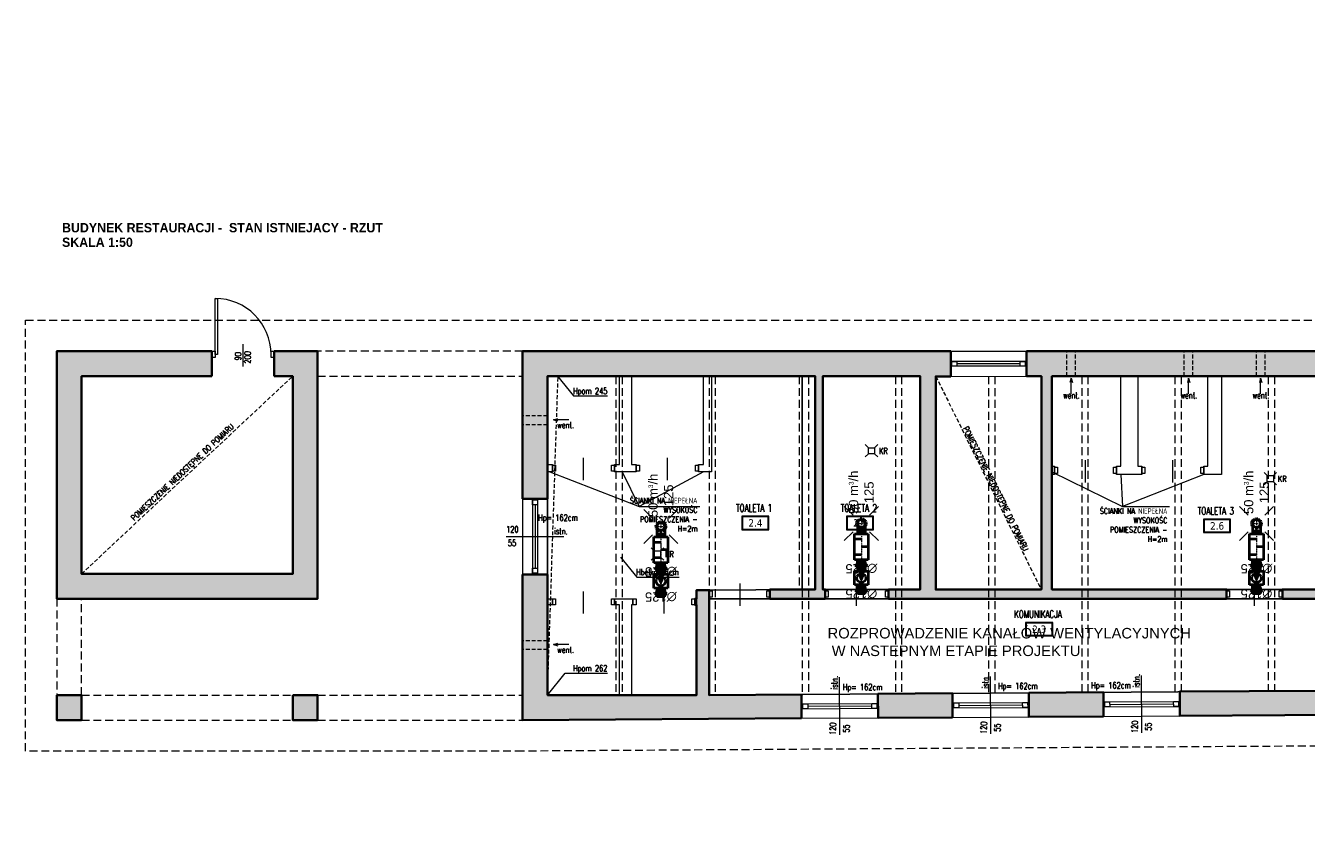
# Model space of a CAD drawing. Header units: millimetres. Extents: x 14400 to 93787, y -21104 to 39413.
# Tile 176 of 256: x 21152 to 23214, y 15656 to 16970. Entities that reach past the tile are written whole.
import ezdxf
from ezdxf.enums import TextEntityAlignment as Align

# ---------------------------------------------------------------- set-up
doc = ezdxf.new("R2010")
doc.units = ezdxf.units.MM
for name, pattern in [('DASHDOT', [25.4, 12.7, -6.35, 0, -6.35]), ('DASHED', [0.75, 0.5, -0.25]), ('HIDDEN', [9.525, 6.35, -3.175])]:
    doc.linetypes.add(name, pattern=pattern)
for name, color, linetype, lineweight in [('!MODUS_ARMATURA', 6, 'Continuous', 9), ('!MODUS_HATCH_ŚCIANA', 254, 'Continuous', 9), ('__MODUS_ŚCIANY', 2, 'Continuous', 35), ('Cienka', 3, 'Continuous', 9), ('Drzwi', 1, 'Continuous', 15), ('FL_WENTYLACJA', 7, 'Continuous', 50), ('FLUID-SW', 3, 'Continuous', 40), ('FLUID-SW-SYM', 7, 'Continuous', 0), ('FLUID-WYSW', 3, 'Continuous', 40), ('Okna', 3, 'Continuous', 13), ('Opis', 8, 'Continuous', 13), ('Opis_pom', 9, 'Continuous', 18), ('Wentylacja', 5, 'Continuous', 13), ('Widok', 1, 'Continuous', 15)]:
    doc.layers.add(name, color=color, linetype=linetype, lineweight=lineweight)
for name, color, linetype in [('FLUID-SW-150-ARRGR', 7, 'Continuous'), ('FLUID-WYSW-150-DIM', 7, 'Continuous'), ('FLUID-WYSW-SYM', 7, 'Continuous')]:
    doc.layers.add(name, color=color, linetype=linetype)
doc.styles.add('ARCHETYP', font='romans.shx', dxfattribs={"height": 15})
doc.styles.add('ARIAL', font='tahoma.ttf')
doc.styles.add('FDBES', font='arial.ttf')
doc.styles.get("Standard").update_dxf_attribs({"font": 'arial.ttf'})
doc.styles.add('STYLE10', font='arialbd.ttf')
doc.styles.add('TXT', font='simplex.shx', dxfattribs={"width": 0.8})
doc.dimstyles.new('FDBES', dxfattribs={"dimscale": 50, "dimtxt": 4, "dimasz": 2.5, "dimexe": 0.8, "dimexo": 2, "dimgap": 1, "dimtad": 1, "dimdsep": 46, "dimtxsty": 'FDBES', "dimcen": 2.5, "dimclrd": 4, "dimclre": 5, "dimadec": 0, "dimazin": 0, "dimtfac": 1, "dimtmove": 0, "dimatfit": 3, "dimfxl": 1, "dimarcsym": 0})

# ---------------------------------------------------------------- blocks, each defined once
blk = doc.blocks.new('A$C50044AAD')
for points in [[(-5, 0), (-10, 5)], [(5, 0), (10, 5)], [(-5, -10), (-10, -15)], [(5, -10), (10, -15)]]:
    blk.add_lwpolyline(points)
blk.add_lwpolyline([(-5, 0), (5, 0), (5, -10), (-5, -10)], close=True)
blk = doc.blocks.new('*U589')
at = {"linetype": 'Continuous', "lineweight": -2}
for p, q in [((-250, -62.5), (-250, 62.5)), ((250, 62.5), (250, -62.5))]:
    blk.add_line(p, q, dxfattribs=at)
at = {"color": 0, "linetype": 'ByBlock', "lineweight": -2}
for p, q in [((-250, 62.5), (-210, 62.5)), ((-210, 112.5), (210, 112.5)), ((-210, -112.5), (-210, 112.5)), ((210, 112.5), (210, -112.5)), ((250, 62.5), (210, 62.5)), ((-250, -62.5), (-210, -62.5)), ((210, -112.5), (-210, -112.5)), ((250, -62.5), (210, -62.5))]:
    blk.add_line(p, q, dxfattribs=at)
at = {"linetype": 'Continuous'}
for p, q in [((-125, -112.5), (-125, 0)), ((0, 112.5), (0, 0)), ((125, -112.5), (125, 0))]:
    blk.add_line(p, q, dxfattribs=at)
at = {"layer": 'FLUID-SW-SYM', "linetype": 'DASHDOT'}
blk.add_line((-250, 0), (250, 0), dxfattribs=at)
blk = doc.blocks.new('*U592')
at = {"color": 0, "linetype": 'ByBlock', "lineweight": -2}
for p, q in [((-31.25, 62.5), (93.75, 62.5)), ((-31.25, -62.5), (93.75, -62.5))]:
    blk.add_line(p, q, dxfattribs=at)
at = {"linetype": 'Continuous', "lineweight": -2}
blk.add_line((93.75, 62.5), (93.75, -62.5), dxfattribs=at)
at = {"color": 0, "linetype": 'ByBlock', "lineweight": -2}
blk.add_ellipse((-31.25, 0), major_axis=(0, 62.5), ratio=1, start_param=0, end_param=3.14159265, dxfattribs=at)
at = {"linetype": 'DASHED'}
blk.add_ellipse((-31.25, 0), major_axis=(0, 62.5), ratio=1, start_param=3.14159265, end_param=6.28318531, dxfattribs=at)
at = {"layer": 'FLUID-SW-SYM', "linetype": 'DASHDOT'}
for p, q in [((-93.75, 0), (93.75, 0)), ((-31.25, -62.5), (-31.25, 62.5))]:
    blk.add_line(p, q, dxfattribs=at)
blk = doc.blocks.new('*U591')
at = {"linetype": 'DASHED'}
blk.add_circle((0, 0), 80, dxfattribs=at)
at = {"color": 0, "linetype": 'ByBlock', "lineweight": -2}
blk.add_circle((0, 0), 62.5, dxfattribs=at)
blk = doc.blocks.new('*U590')
at = {"color": 0, "linetype": 'ByBlock', "lineweight": -2}
blk.add_circle((0, 0), 62.5, dxfattribs=at)
blk = doc.blocks.new('*U588')
at = {"linetype": 'Continuous', "lineweight": -2}
for p, q in [((-50, -62.5), (-50, 62.5)), ((50, 62.5), (50, -62.5))]:
    blk.add_line(p, q, dxfattribs=at)
at = {"color": 0, "linetype": 'ByBlock', "lineweight": -2}
for p, q in [((-50, 62.5), (-30, 62.5)), ((-30, 62.5), (0, 92.5)), ((-30, 62.5), (-30, -62.5)), ((0, 92.5), (30, 62.5)), ((50, 62.5), (30, 62.5)), ((30, 62.5), (30, -62.5)), ((-30, -62.5), (-50, -62.5)), ((0, -92.5), (-30, -62.5)), ((30, -62.5), (0, -92.5)), ((30, -62.5), (50, -62.5))]:
    blk.add_line(p, q, dxfattribs=at)
at = {"linetype": 'Continuous'}
blk.add_line((0, 92.5), (0, -92.5), dxfattribs=at)
at = {"layer": 'FLUID-SW-SYM', "linetype": 'DASHDOT'}
blk.add_line((-50, 0), (50, 0), dxfattribs=at)
blk = doc.blocks.new('*U587')
at = {"linetype": 'Continuous', "lineweight": -2}
for p, q in [((-153, -62), (-153, 62)), ((152, 62), (152, -62))]:
    blk.add_line(p, q, dxfattribs=at)
at = {"color": 0, "linetype": 'ByBlock', "lineweight": -2}
for p, q in [((-153, 62), (-112, 62)), ((-112, 112), (112, 112)), ((-112, -112), (-112, 112)), ((112, 112), (112, -112)), ((152, 62), (112, 62)), ((-153, -62), (-112, -62)), ((112, -112), (-112, -112)), ((152, -62), (112, -62))]:
    blk.add_line(p, q, dxfattribs=at)
at = {"linetype": 'Continuous'}
blk.add_circle((0, 0), 75, dxfattribs=at)
blk.add_solid([(-50, 56), (75, 0), (-50, -56)], dxfattribs=at)
blk = doc.blocks.new('*U586')
at = {"linetype": 'Continuous', "lineweight": -2}
for p, q in [((-50, -62.5), (-50, 62.5)), ((50, 62.5), (50, -62.5))]:
    blk.add_line(p, q, dxfattribs=at)
at = {"color": 0, "linetype": 'ByBlock', "lineweight": -2}
for p, q in [((-50, 62.5), (-30, 62.5)), ((-30, 62.5), (0, 92.5)), ((-30, 62.5), (-30, -62.5)), ((0, 92.5), (30, 62.5)), ((50, 62.5), (30, 62.5)), ((30, 62.5), (30, -62.5)), ((-30, -62.5), (-50, -62.5)), ((0, -92.5), (-30, -62.5)), ((30, -62.5), (0, -92.5)), ((30, -62.5), (50, -62.5))]:
    blk.add_line(p, q, dxfattribs=at)
at = {"linetype": 'Continuous'}
blk.add_line((0, 92.5), (0, -92.5), dxfattribs=at)
at = {"layer": 'FLUID-WYSW-SYM', "linetype": 'DASHDOT'}
blk.add_line((-50, 0), (50, 0), dxfattribs=at)
blk = doc.blocks.new('*U597')
at = {"linetype": 'Continuous', "lineweight": -2}
for p, q in [((-250, -62.5), (-250, 62.5)), ((250, 62.5), (250, -62.5))]:
    blk.add_line(p, q, dxfattribs=at)
at = {"color": 0, "linetype": 'ByBlock', "lineweight": -2}
for p, q in [((-250, 62.5), (-210, 62.5)), ((-210, 112.5), (210, 112.5)), ((-210, -112.5), (-210, 112.5)), ((210, 112.5), (210, -112.5)), ((250, 62.5), (210, 62.5)), ((-250, -62.5), (-210, -62.5)), ((210, -112.5), (-210, -112.5)), ((250, -62.5), (210, -62.5))]:
    blk.add_line(p, q, dxfattribs=at)
at = {"linetype": 'Continuous'}
for p, q in [((-125, -112.5), (-125, 0)), ((0, 112.5), (0, 0)), ((125, -112.5), (125, 0))]:
    blk.add_line(p, q, dxfattribs=at)
at = {"layer": 'FLUID-SW-SYM', "linetype": 'DASHDOT'}
blk.add_line((-250, 0), (250, 0), dxfattribs=at)
blk = doc.blocks.new('*U600')
at = {"color": 0, "linetype": 'ByBlock', "lineweight": -2}
for p, q in [((-31.25, 62.5), (93.75, 62.5)), ((-31.25, -62.5), (93.75, -62.5))]:
    blk.add_line(p, q, dxfattribs=at)
at = {"linetype": 'Continuous', "lineweight": -2}
blk.add_line((93.75, 62.5), (93.75, -62.5), dxfattribs=at)
at = {"color": 0, "linetype": 'ByBlock', "lineweight": -2}
blk.add_ellipse((-31.25, 0), major_axis=(0, 62.5), ratio=1, start_param=0, end_param=3.14159265, dxfattribs=at)
at = {"linetype": 'DASHED'}
blk.add_ellipse((-31.25, 0), major_axis=(0, 62.5), ratio=1, start_param=3.14159265, end_param=6.28318531, dxfattribs=at)
at = {"layer": 'FLUID-SW-SYM', "linetype": 'DASHDOT'}
for p, q in [((-93.75, 0), (93.75, 0)), ((-31.25, -62.5), (-31.25, 62.5))]:
    blk.add_line(p, q, dxfattribs=at)
blk = doc.blocks.new('*U599')
at = {"linetype": 'DASHED'}
blk.add_circle((0, 0), 80, dxfattribs=at)
at = {"color": 0, "linetype": 'ByBlock', "lineweight": -2}
blk.add_circle((0, 0), 62.5, dxfattribs=at)
blk = doc.blocks.new('*U598')
at = {"color": 0, "linetype": 'ByBlock', "lineweight": -2}
blk.add_circle((0, 0), 62.5, dxfattribs=at)
blk = doc.blocks.new('*U596')
at = {"linetype": 'Continuous', "lineweight": -2}
for p, q in [((-50, -62.5), (-50, 62.5)), ((50, 62.5), (50, -62.5))]:
    blk.add_line(p, q, dxfattribs=at)
at = {"color": 0, "linetype": 'ByBlock', "lineweight": -2}
for p, q in [((-50, 62.5), (-30, 62.5)), ((-30, 62.5), (0, 92.5)), ((-30, 62.5), (-30, -62.5)), ((0, 92.5), (30, 62.5)), ((50, 62.5), (30, 62.5)), ((30, 62.5), (30, -62.5)), ((-30, -62.5), (-50, -62.5)), ((0, -92.5), (-30, -62.5)), ((30, -62.5), (0, -92.5)), ((30, -62.5), (50, -62.5))]:
    blk.add_line(p, q, dxfattribs=at)
at = {"linetype": 'Continuous'}
blk.add_line((0, 92.5), (0, -92.5), dxfattribs=at)
at = {"layer": 'FLUID-SW-SYM', "linetype": 'DASHDOT'}
blk.add_line((-50, 0), (50, 0), dxfattribs=at)
blk = doc.blocks.new('*U595')
at = {"linetype": 'Continuous', "lineweight": -2}
for p, q in [((-153, -62), (-153, 62)), ((152, 62), (152, -62))]:
    blk.add_line(p, q, dxfattribs=at)
at = {"color": 0, "linetype": 'ByBlock', "lineweight": -2}
for p, q in [((-153, 62), (-112, 62)), ((-112, 112), (112, 112)), ((-112, -112), (-112, 112)), ((112, 112), (112, -112)), ((152, 62), (112, 62)), ((-153, -62), (-112, -62)), ((112, -112), (-112, -112)), ((152, -62), (112, -62))]:
    blk.add_line(p, q, dxfattribs=at)
at = {"linetype": 'Continuous'}
blk.add_circle((0, 0), 75, dxfattribs=at)
blk.add_solid([(-50, 56), (75, 0), (-50, -56)], dxfattribs=at)
blk = doc.blocks.new('*U594')
at = {"linetype": 'Continuous', "lineweight": -2}
for p, q in [((-50, -62.5), (-50, 62.5)), ((50, 62.5), (50, -62.5))]:
    blk.add_line(p, q, dxfattribs=at)
at = {"color": 0, "linetype": 'ByBlock', "lineweight": -2}
for p, q in [((-50, 62.5), (-30, 62.5)), ((-30, 62.5), (0, 92.5)), ((-30, 62.5), (-30, -62.5)), ((0, 92.5), (30, 62.5)), ((50, 62.5), (30, 62.5)), ((30, 62.5), (30, -62.5)), ((-30, -62.5), (-50, -62.5)), ((0, -92.5), (-30, -62.5)), ((30, -62.5), (0, -92.5)), ((30, -62.5), (50, -62.5))]:
    blk.add_line(p, q, dxfattribs=at)
at = {"linetype": 'Continuous'}
blk.add_line((0, 92.5), (0, -92.5), dxfattribs=at)
at = {"layer": 'FLUID-WYSW-SYM', "linetype": 'DASHDOT'}
blk.add_line((-50, 0), (50, 0), dxfattribs=at)
blk = doc.blocks.new('*U605')
at = {"linetype": 'Continuous', "lineweight": -2}
for p, q in [((-250, -62.5), (-250, 62.5)), ((250, 62.5), (250, -62.5))]:
    blk.add_line(p, q, dxfattribs=at)
at = {"color": 0, "linetype": 'ByBlock', "lineweight": -2}
for p, q in [((-250, 62.5), (-210, 62.5)), ((-210, 112.5), (210, 112.5)), ((-210, -112.5), (-210, 112.5)), ((210, 112.5), (210, -112.5)), ((250, 62.5), (210, 62.5)), ((-250, -62.5), (-210, -62.5)), ((210, -112.5), (-210, -112.5)), ((250, -62.5), (210, -62.5))]:
    blk.add_line(p, q, dxfattribs=at)
at = {"linetype": 'Continuous'}
for p, q in [((-125, -112.5), (-125, 0)), ((0, 112.5), (0, 0)), ((125, -112.5), (125, 0))]:
    blk.add_line(p, q, dxfattribs=at)
at = {"layer": 'FLUID-SW-SYM', "linetype": 'DASHDOT'}
blk.add_line((-250, 0), (250, 0), dxfattribs=at)
blk = doc.blocks.new('*U608')
at = {"color": 0, "linetype": 'ByBlock', "lineweight": -2}
for p, q in [((-31.25, 62.5), (93.75, 62.5)), ((-31.25, -62.5), (93.75, -62.5))]:
    blk.add_line(p, q, dxfattribs=at)
at = {"linetype": 'Continuous', "lineweight": -2}
blk.add_line((93.75, 62.5), (93.75, -62.5), dxfattribs=at)
at = {"color": 0, "linetype": 'ByBlock', "lineweight": -2}
blk.add_ellipse((-31.25, 0), major_axis=(0, 62.5), ratio=1, start_param=0, end_param=3.14159265, dxfattribs=at)
at = {"linetype": 'DASHED'}
blk.add_ellipse((-31.25, 0), major_axis=(0, 62.5), ratio=1, start_param=3.14159265, end_param=6.28318531, dxfattribs=at)
at = {"layer": 'FLUID-SW-SYM', "linetype": 'DASHDOT'}
for p, q in [((-93.75, 0), (93.75, 0)), ((-31.25, -62.5), (-31.25, 62.5))]:
    blk.add_line(p, q, dxfattribs=at)
blk = doc.blocks.new('*U607')
at = {"linetype": 'DASHED'}
blk.add_circle((0, 0), 80, dxfattribs=at)
at = {"color": 0, "linetype": 'ByBlock', "lineweight": -2}
blk.add_circle((0, 0), 62.5, dxfattribs=at)
blk = doc.blocks.new('*U606')
at = {"color": 0, "linetype": 'ByBlock', "lineweight": -2}
blk.add_circle((0, 0), 62.5, dxfattribs=at)
blk = doc.blocks.new('*U604')
at = {"linetype": 'Continuous', "lineweight": -2}
for p, q in [((-50, -62.5), (-50, 62.5)), ((50, 62.5), (50, -62.5))]:
    blk.add_line(p, q, dxfattribs=at)
at = {"color": 0, "linetype": 'ByBlock', "lineweight": -2}
for p, q in [((-50, 62.5), (-30, 62.5)), ((-30, 62.5), (0, 92.5)), ((-30, 62.5), (-30, -62.5)), ((0, 92.5), (30, 62.5)), ((50, 62.5), (30, 62.5)), ((30, 62.5), (30, -62.5)), ((-30, -62.5), (-50, -62.5)), ((0, -92.5), (-30, -62.5)), ((30, -62.5), (0, -92.5)), ((30, -62.5), (50, -62.5))]:
    blk.add_line(p, q, dxfattribs=at)
at = {"linetype": 'Continuous'}
blk.add_line((0, 92.5), (0, -92.5), dxfattribs=at)
at = {"layer": 'FLUID-SW-SYM', "linetype": 'DASHDOT'}
blk.add_line((-50, 0), (50, 0), dxfattribs=at)
blk = doc.blocks.new('*U603')
at = {"linetype": 'Continuous', "lineweight": -2}
for p, q in [((-153, -62), (-153, 62)), ((152, 62), (152, -62))]:
    blk.add_line(p, q, dxfattribs=at)
at = {"color": 0, "linetype": 'ByBlock', "lineweight": -2}
for p, q in [((-153, 62), (-112, 62)), ((-112, 112), (112, 112)), ((-112, -112), (-112, 112)), ((112, 112), (112, -112)), ((152, 62), (112, 62)), ((-153, -62), (-112, -62)), ((112, -112), (-112, -112)), ((152, -62), (112, -62))]:
    blk.add_line(p, q, dxfattribs=at)
at = {"linetype": 'Continuous'}
blk.add_circle((0, 0), 75, dxfattribs=at)
blk.add_solid([(-50, 56), (75, 0), (-50, -56)], dxfattribs=at)
blk = doc.blocks.new('*U602')
at = {"linetype": 'Continuous', "lineweight": -2}
for p, q in [((-50, -62.5), (-50, 62.5)), ((50, 62.5), (50, -62.5))]:
    blk.add_line(p, q, dxfattribs=at)
at = {"color": 0, "linetype": 'ByBlock', "lineweight": -2}
for p, q in [((-50, 62.5), (-30, 62.5)), ((-30, 62.5), (0, 92.5)), ((-30, 62.5), (-30, -62.5)), ((0, 92.5), (30, 62.5)), ((50, 62.5), (30, 62.5)), ((30, 62.5), (30, -62.5)), ((-30, -62.5), (-50, -62.5)), ((0, -92.5), (-30, -62.5)), ((30, -62.5), (0, -92.5)), ((30, -62.5), (50, -62.5))]:
    blk.add_line(p, q, dxfattribs=at)
at = {"linetype": 'Continuous'}
blk.add_line((0, 92.5), (0, -92.5), dxfattribs=at)
at = {"layer": 'FLUID-WYSW-SYM', "linetype": 'DASHDOT'}
blk.add_line((-50, 0), (50, 0), dxfattribs=at)

msp = doc.modelspace()

# ---------------------------------------------------------------- hatches: boundary and pattern name
at = {"layer": '!MODUS_HATCH_ŚCIANA', "ltscale": 2}
h = msp.add_hatch(color=8, dxfattribs=at)
h.dxf.hatch_style = 1
h.paths.add_polyline_path([(22641.18963, 16446.36372), (21952.18233, 16446.36372), (21952.18233, 16209.24619), (21992.18233, 16209.24619), (21992.18233, 16264.36372), (21992.18233, 16406.36372), (22127.18233, 16406.36372), (22256.18233, 16406.36372), (22423.18233, 16406.36372), (22423.18233, 16063.36372), (22350.18233, 16063.36372), (22350.18233, 16048.36372), (22439.18233, 16048.36372), (22439.18233, 16063.36372), (22435.18233, 16063.36372), (22435.18233, 16406.36372), (22592.18233, 16406.36372), (22592.18233, 16063.36372), (22541.18233, 16063.36372), (22541.18233, 16048.36372), (23085.18233, 16048.36372), (23085.18233, 16063.36372), (22804.18233, 16063.36372), (22804.18233, 16248.36372), (22804.18233, 16406.36372), (22915.18233, 16406.36372), (22942.18233, 16406.36372), (23055.18233, 16406.36372), (23077.18233, 16406.36372), (23233.18233, 16406.36372), (23233.18233, 16063.36372), (23175.18233, 16063.36372), (23175.18233, 16048.36372), (23233.18233, 16048.36372), (23233.18233, 16013.36372), (23247.18233, 16013.36372), (23247.18233, 16406.36372), (23477.18233, 16406.36372), (23477.18233, 16426.36372), (23517.18233, 16426.36372), (23517.18233, 16406.36372), (23537.18233, 16406.36372), (23537.18233, 16063.36372), (23577.18233, 16063.36372), (23577.18233, 16894.36372), (23615.18233, 16894.36372), (23615.18233, 16928.36372), (23577.18233, 16928.36372), (23577.18233, 16970.36372), (23537.18233, 16970.36372), (23537.18233, 16446.36372), (22763.26263, 16446.36372), (22763.26263, 16406.32011), (22787.18233, 16406.36372), (22787.18233, 16063.36372), (22617.18543, 16063.05378), (22617.18543, 16406.05378), (22641.26304, 16406.09768)])
h = msp.add_hatch(color=8, dxfattribs=at)
h.dxf.hatch_style = 1
h.paths.add_polyline_path([(21452.18233, 16446.36372), (21202.18233, 16446.36372), (21202.18233, 16048.36372), (21622.18233, 16048.36372), (21622.18233, 16446.36372), (21552.18233, 16446.36372), (21552.18233, 16406.36372), (21582.18233, 16406.36372), (21582.18233, 16088.36372), (21242.18233, 16088.36372), (21242.18233, 16406.36372), (21452.18233, 16406.36372)])
h = msp.add_hatch(color=8, dxfattribs=at)
h.dxf.hatch_style = 1
h.paths.add_polyline_path([(22400.96165, 15894.44071), (22252.18233, 15893.36372), (22252.18233, 16062.36372), (22232.18233, 16062.36372), (22232.18233, 16048.36372), (22229.68233, 16048.36372), (22229.68233, 16038.36372), (22232.18233, 16038.36372), (22232.18233, 15893.36372), (22127.18233, 15893.36372), (21992.18233, 15893.36372), (21992.18233, 16038.2357), (21992.18233, 16087.24619), (21952.18233, 16087.24619), (21952.18233, 15853.12865), (22401.20478, 15855.9661)])
h = msp.add_hatch(color=8, dxfattribs=at)
h.dxf.hatch_style = 1
h.paths.add_polyline_path([(22643.96165, 15896.19976), (22523.96165, 15895.3311), (22524.20549, 15856.74336), (22644.20619, 15857.50166)])
h = msp.add_hatch(color=8, dxfattribs=at)
h.dxf.hatch_style = 1
h.paths.add_polyline_path([(22886.96165, 15897.95881), (22766.97438, 15897.09024), (22767.21802, 15858.27899), (22887.2076, 15859.03723)])
h = msp.add_hatch(color=8, dxfattribs=at)
h.dxf.hatch_style = 1
h.paths.add_polyline_path([(23577.18233, 15913.36372), (23452.14361, 15913.36372), (23452.14361, 15902.66545), (23247.27497, 15900.56708), (23247.18233, 15913.36372), (23233.18233, 15913.36372), (23233.18233, 15900.36372), (23009.96165, 15898.84919), (23010.24422, 15859.81472), (23517.18233, 15863.14452), (23517.18233, 15656.36372), (23577.18233, 15656.36372)])
h = msp.add_hatch(color=8, dxfattribs=at)
h.dxf.hatch_style = 1
h.paths.add_polyline_path([(21242.18233, 15893.36372), (21202.18233, 15893.36372), (21202.18233, 15853.12865), (21242.18233, 15853.12865)])
h = msp.add_hatch(color=8, dxfattribs=at)
h.dxf.hatch_style = 1
h.paths.add_polyline_path([(21622.18233, 15893.36372), (21582.18233, 15893.36372), (21582.18233, 15853.12865), (21622.18233, 15853.12865)])

# ---------------------------------------------------------------- linework, layer by layer
at = {"layer": '__MODUS_ŚCIANY', "color": 8}
for points in [[(21552.18233, 16446.36372), (21622.18233, 16446.36372), (21622.18233, 16048.36372), (21202.18233, 16048.36372), (21202.18233, 16446.36372), (21452.18233, 16446.36372)], [(21452.18233, 16446.36372), (21452.18233, 16406.36372)], [(21552.18233, 16446.36372), (21552.18233, 16406.36372)], [(21952.18233, 16209.24619), (21952.18233, 16446.36372), (22641.18963, 16446.36372)], [(22641.26304, 16406.09768), (22641.18963, 16446.36372)], [(22763.18963, 16446.36372), (23537.18233, 16446.36372)], [(22763.26263, 16406.32011), (22763.26263, 16446.36372)], [(21552.18233, 16406.36372), (21582.18233, 16406.36372), (21582.18233, 16088.36372), (21242.18233, 16088.36372), (21242.18233, 16406.36372), (21452.18233, 16406.36372)], [(22127.18233, 16406.36372), (21992.18233, 16406.36372), (21992.18233, 16264.36372)], [(22256.18233, 16406.36372), (22127.18233, 16406.36372)], [(22350.18233, 16048.36372), (22350.18233, 16063.36372), (22423.18233, 16063.36372), (22423.18233, 16406.36372), (22256.18233, 16406.36372)], [(22541.18233, 16048.36372), (22541.18233, 16063.36372), (22592.18233, 16063.36372), (22592.18233, 16406.36372), (22435.18233, 16406.36372), (22435.18233, 16063.36372), (22439.18233, 16063.36372), (22439.18233, 16048.36372), (22350.18233, 16048.36372)], [(22763.26263, 16406.32011), (22787.18233, 16406.36372), (22787.18233, 16063.36372), (22617.18543, 16063.05378), (22617.18543, 16406.05378), (22641.26304, 16406.09768)], [(22942.18233, 16406.36372), (22804.18233, 16406.36372), (22804.18233, 16248.36372)], [(23077.18233, 16406.36372), (22942.18233, 16406.36372)], [(23537.18233, 16406.36372), (23247.18233, 16406.36372), (23247.18233, 16013.36372), (23233.18233, 16013.36372), (23233.18233, 16048.36372), (23175.18233, 16048.36372), (23175.18233, 16063.36372), (23233.18233, 16063.36372), (23233.18233, 16406.36372), (23077.18233, 16406.36372)], [(21992.18233, 16264.36372), (21992.18233, 16209.24619)], [(22804.18233, 16248.36372), (22804.18233, 16063.36372), (23085.18233, 16063.36372), (23085.18233, 16048.36372), (22541.18233, 16048.36372)], [(21992.18233, 16209.24619), (21952.18233, 16209.24619)], [(21992.18233, 16209.24619), (21952.18233, 16209.24619)], [(22401.20478, 15855.9661), (21952.18233, 15853.12865), (21952.18233, 16087.24619)], [(21992.18233, 16087.24619), (21952.18233, 16087.24619)], [(21992.18233, 16087.24619), (21992.18233, 16038.36372)], [(22127.18233, 15893.36372), (22232.18233, 15893.36372), (22232.18233, 16038.36372), (22229.68233, 16038.36372), (22229.68233, 16048.36372), (22232.18233, 16048.36372), (22232.18233, 16062.36372), (22252.18233, 16062.36372), (22252.18233, 15893.36372), (22402.18233, 15894.44955)], [(21992.18233, 16038.2357), (21992.18233, 15893.36372)], [(22523.96165, 15895.3311), (22643.96165, 15896.19976)], [(22523.96165, 15895.3311), (22524.20549, 15856.74336)], [(22643.96165, 15896.19976), (22644.20619, 15857.50166)], [(22766.96165, 15897.09015), (22886.96165, 15897.95881)], [(22766.97438, 15897.09024), (22767.21802, 15858.27899)], [(22886.96165, 15897.95881), (22887.2076, 15859.03723)], [(23577.18233, 15671.36372), (23577.18233, 15913.36372), (23452.14361, 15913.36372), (23452.14361, 15902.66545), (23247.27497, 15900.56708), (23247.18233, 15913.36372), (23233.18233, 15913.36372), (23233.18233, 15900.36372), (23009.96165, 15898.84919), (23010.24422, 15859.81472)], [(21992.18233, 15893.36372), (22127.18233, 15893.36372)], [(22400.96165, 15894.44071), (22401.20478, 15855.9661)], [(22644.20619, 15857.50166), (22524.20549, 15856.74336)], [(22887.2076, 15859.03723), (22767.21802, 15858.27899)], [(23010.24422, 15859.81472), (23517.18233, 15863.14452), (23517.18233, 15656.36372), (23577.18233, 15656.36372)]]:
    msp.add_lwpolyline(points, dxfattribs=at)
for points in [[(21202.18233, 15893.36372), (21242.18233, 15893.36372), (21242.18233, 15853.12865), (21202.18233, 15853.12865)], [(21582.18233, 15893.36372), (21622.18233, 15893.36372), (21622.18233, 15853.12865), (21582.18233, 15853.12865)]]:
    msp.add_lwpolyline(points, close=True, dxfattribs=at)
at = {"layer": 'Cienka', "color": 8, "linetype": 'HIDDEN', "ltscale": 2}
for points in [[(22102.18233, 16406.36372), (22102.18233, 15893.36372)], [(22112.18233, 16406.36372), (22112.18233, 15893.36372)], [(22252.18233, 16406.36372), (22252.18233, 15893.36372)], [(22262.18233, 16406.36372), (22262.18233, 15893.43611)], [(22402.18233, 16406.36372), (22402.18233, 15894.44955)], [(22412.18233, 16406.36372), (22412.18233, 15894.52194)], [(22552.18233, 16406.36372), (22552.18233, 15895.53538)], [(22562.18233, 16406.36372), (22562.18233, 15895.60777)], [(22702.18233, 16406.22698), (22702.18233, 15896.62122)], [(22712.18233, 16406.22698), (22712.18233, 15896.6936)], [(22852.18233, 16406.36372), (22852.18233, 15897.70705)], [(22862.18233, 16406.36372), (22862.18233, 15897.77944)], [(23002.18233, 16406.36372), (23002.18233, 15898.79288)], [(23012.18233, 16406.36372), (23012.18233, 15898.86426)], [(23152.18233, 16406.36372), (23152.18233, 15901.12947)], [(23162.18233, 16406.36372), (23162.18233, 15901.23189)]]:
    msp.add_lwpolyline(points, dxfattribs=at)
at = {"layer": 'DEFPOINTS', "color": 8}
for points in [[(21992.18233, 16406.36372), (22423.18233, 16406.36372), (22423.18233, 16063.36372), (22232.18233, 16062.36372), (22232.18233, 15893.36372), (21992.18233, 15893.36372), (21992.18233, 16406.36372)], [(22402.18233, 16406.36372), (22402.18233, 16062.36372)]]:
    msp.add_lwpolyline(points, dxfattribs=at)
for points in [[(22435.18233, 16406.36372), (22592.18233, 16406.36372), (22592.18233, 16063.36372), (22435.18233, 16063.36372)], [(22804.18233, 16406.36372), (23233.18233, 16406.36372), (23233.18233, 16063.36372), (22804.18233, 16063.36372)], [(22252.18233, 15893.36372), (23233.18233, 15900.36372), (23233.18233, 16048.36372), (22252.18233, 16048.36372)]]:
    msp.add_lwpolyline(points, close=True, dxfattribs=at)
at = {"layer": 'Drzwi', "color": 8}
for points in [[(21461.18233, 16531.36372), (21461.18233, 16441.36372), (21457.18233, 16441.36372), (21457.18233, 16531.36372)], [(21457.18233, 16446.36372), (21457.18233, 16436.36372), (21452.18233, 16436.36372), (21452.18233, 16446.36372)], [(21552.18233, 16446.36372), (21552.18233, 16436.36372), (21547.18233, 16436.36372), (21547.18233, 16446.36372)], [(22005.18233, 16263.36372), (22005.18233, 16253.36372), (22000.18233, 16253.36372), (22000.18233, 16263.36372)], [(22100.18233, 16263.36372), (22100.18233, 16253.36372), (22095.18233, 16253.36372), (22095.18233, 16263.36372)], [(22140.18233, 16263.36372), (22140.18233, 16253.36372), (22135.18233, 16253.36372), (22135.18233, 16263.36372)], [(22235.18233, 16263.36372), (22235.18233, 16253.36372), (22230.18233, 16253.36372), (22230.18233, 16263.36372)], [(22813.18233, 16259.86372), (22813.18233, 16249.86372), (22808.18233, 16249.86372), (22808.18233, 16259.86372)], [(22908.18233, 16259.86372), (22908.18233, 16249.86372), (22903.18233, 16249.86372), (22903.18233, 16259.86372)], [(22953.68233, 16259.86372), (22953.68233, 16249.86372), (22948.68233, 16249.86372), (22948.68233, 16259.86372)], [(23048.68233, 16259.86372), (23048.68233, 16249.86372), (23043.68233, 16249.86372), (23043.68233, 16259.86372)], [(22257.18233, 16060.86372), (22257.18233, 16050.86372), (22252.18233, 16050.86372), (22252.18233, 16060.86372)], [(22350.18233, 16060.86372), (22350.18233, 16050.86372), (22345.18233, 16050.86372), (22345.18233, 16060.86372)], [(22444.18233, 16060.86372), (22444.18233, 16050.86372), (22439.18233, 16050.86372), (22439.18233, 16060.86372)], [(22541.18233, 16060.86372), (22541.18233, 16050.86372), (22536.18233, 16050.86372), (22536.18233, 16060.86372)], [(23090.18233, 16060.86372), (23090.18233, 16050.86372), (23085.18233, 16050.86372), (23085.18233, 16060.86372)], [(23175.18233, 16060.86372), (23175.18233, 16050.86372), (23170.18233, 16050.86372), (23170.18233, 16060.86372)], [(22005.18233, 16048.36372), (22005.18233, 16038.36372), (22000.18233, 16038.36372), (22000.18233, 16048.36372)], [(22100.18233, 16048.36372), (22100.18233, 16038.36372), (22095.18233, 16038.36372), (22095.18233, 16048.36372)], [(22134.68233, 16048.36372), (22134.68233, 16038.36372), (22129.68233, 16038.36372), (22129.68233, 16048.36372)], [(22229.68233, 16048.36372), (22229.68233, 16038.36372), (22224.68233, 16038.36372), (22224.68233, 16048.36372)]]:
    msp.add_lwpolyline(points, close=True, dxfattribs=at)
for points in [[(21501.81072, 16457.89915), (21501.81072, 16422.07581)], [(22049.81072, 16274.89915), (22049.81072, 16239.07581)], [(22184.81072, 16274.89915), (22184.81072, 16239.07581)], [(22857.81072, 16271.39915), (22857.81072, 16235.57581)], [(22998.31072, 16271.39915), (22998.31072, 16235.57581)], [(22049.81072, 16060.22692), (22049.81072, 16024.40358)], [(22179.31072, 16060.22692), (22179.31072, 16024.40358)], [(22301.81072, 16072.72692), (22301.81072, 16036.90358)], [(22488.81072, 16072.72692), (22488.81072, 16036.90358)], [(23129.81072, 16072.72692), (23129.81072, 16036.90358)]]:
    msp.add_lwpolyline(points, dxfattribs=at)
msp.add_arc((21457.18233, 16441.36372), 90, 0, 90, dxfattribs=at)
at = {"layer": 'Okna', "color": 8, "ltscale": 2}
for points in [[(22763.21904, 16430.2307), (22641.21904, 16430.2307)], [(22763.21904, 16422.2307), (22641.21904, 16422.2307)], [(22753.21904, 16426.2307), (22651.21904, 16426.2307)], [(21968.18233, 16209.24619), (21968.18233, 16087.24619)], [(21976.18233, 16209.24619), (21976.18233, 16087.24619)], [(21972.18233, 16199.24619), (21972.18233, 16097.24619)], [(22401.0561, 15879.20331), (22524.05646, 15880.03714)], [(22411.08299, 15875.2712), (22514.0838, 15875.96944)], [(22644.05751, 15880.73888), (22767.05787, 15881.5727)], [(22654.0844, 15876.80676), (22757.08521, 15877.505)], [(22887.05892, 15882.27444), (23010.05928, 15883.10827)], [(22887.11316, 15874.27463), (23010.11351, 15875.10845)], [(22897.08581, 15878.34232), (23000.08663, 15879.04057)], [(22401.11033, 15871.2035), (22524.11069, 15872.03732)], [(22644.11174, 15872.73906), (22767.1121, 15873.57288)]]:
    msp.add_lwpolyline(points, dxfattribs=at)
for points in [[(22651.21904, 16430.2307), (22651.21904, 16422.2307), (22643.21904, 16422.2307), (22643.21904, 16430.2307)], [(22761.21904, 16430.2307), (22761.21904, 16422.2307), (22753.21904, 16422.2307), (22753.21904, 16430.2307)], [(21968.18233, 16207.24619), (21976.18233, 16207.24619), (21976.18233, 16199.24619), (21968.18233, 16199.24619)], [(21968.18233, 16097.24619), (21976.18233, 16097.24619), (21976.18233, 16089.24619), (21968.18233, 16089.24619)], [(22403.05605, 15879.21687), (22411.05587, 15879.2711), (22411.1101, 15871.27129), (22403.11028, 15871.21706)], [(22514.05669, 15879.96935), (22522.0565, 15880.02358), (22522.11073, 15872.02376), (22514.11092, 15871.96953)], [(22646.05747, 15880.75244), (22654.05728, 15880.80667), (22654.11151, 15872.80685), (22646.1117, 15872.75262)], [(22757.0581, 15881.50491), (22765.05792, 15881.55914), (22765.11215, 15873.55933), (22757.11233, 15873.5051)], [(22889.05888, 15882.288), (22897.05869, 15882.34223), (22897.11293, 15874.34242), (22889.11311, 15874.28819)], [(23000.05951, 15883.04048), (23008.05933, 15883.09471), (23008.11356, 15875.09489), (23000.11374, 15875.04066)]]:
    msp.add_lwpolyline(points, close=True, dxfattribs=at)
at = {"layer": 'Okna', "color": 8}
for points in [[(21925.87364, 16148.24619), (22018.49102, 16148.24619)], [(22462.87602, 15829.31255), (22462.29077, 15921.92808)], [(22705.87743, 15830.84812), (22705.29218, 15923.46365)], [(22948.87884, 15832.38368), (22948.29359, 15924.99921)]]:
    msp.add_lwpolyline(points, dxfattribs=at)
at = {"layer": 'Opis', "color": 8, "linetype": 'HIDDEN'}
msp.add_line((22617.18543, 16406.36372), (22786.7332, 16063.36372), dxfattribs=at)
for points in [[(21242.18233, 16088.36372), (21582.18233, 16406.36372)], [(21992.18233, 15893.36372), (22009.18233, 16405.28921)]]:
    msp.add_lwpolyline(points, dxfattribs=at)
at = {"layer": 'Opis', "color": 8}
for points in [[(22008.3062, 16406.36372), (22034.2674, 16374.52418), (22088.71878, 16374.52418)], [(22109.82303, 16115.05162), (22135.78423, 16083.21208), (22204.05202, 16083.21208)], [(21992.18233, 15893.36372), (22020.86357, 15928.53919), (22088.71878, 15928.53919)]]:
    msp.add_lwpolyline(points, dxfattribs=at)
at = {"layer": 'Opis', "color": 8, "ltscale": 0.7}
for points in [[(21996.18233, 16252.36372), (22139.90872, 16196.69362)], [(22112.18233, 16252.36372), (22139.90872, 16196.69362)], [(22243.18233, 16252.36372), (22139.90872, 16196.69362)], [(22804.18233, 16252.36372), (22917.54951, 16196.69362)], [(22915.18233, 16248.36372), (22917.54951, 16196.69362)], [(23048.85917, 16248.36372), (22917.54951, 16196.69362)], [(22139.90872, 16196.69362), (22237.15231, 16196.69362)], [(22917.54951, 16196.69362), (22993.65176, 16196.69362)]]:
    msp.add_lwpolyline(points, dxfattribs=at)
at = {"layer": 'Opis_pom', "color": 8, "ltscale": 0.7}
for points in [[(22305.13169, 16159.38658), (22348.65169, 16159.38658), (22348.65169, 16181.14658), (22305.13169, 16181.14658)], [(22306.21969, 16160.47458), (22347.56369, 16160.47458), (22347.56369, 16180.05858), (22306.21969, 16180.05858)], [(22473.68599, 16159.38658), (22517.20599, 16159.38658), (22517.20599, 16181.14658), (22473.68599, 16181.14658)], [(22474.77399, 16160.47458), (22516.11799, 16160.47458), (22516.11799, 16180.05858), (22474.77399, 16180.05858)], [(23048.28854, 16154.64653), (23091.80854, 16154.64653), (23091.80854, 16176.40653), (23048.28854, 16176.40653)], [(23049.37654, 16155.73453), (23090.72054, 16155.73453), (23090.72054, 16175.31853), (23049.37654, 16175.31853)], [(22761.84784, 15988.40049), (22805.36784, 15988.40049), (22805.36784, 16010.16049), (22761.84784, 16010.16049)], [(22762.93584, 15989.48849), (22804.27984, 15989.48849), (22804.27984, 16009.07249), (22762.93584, 16009.07249)]]:
    msp.add_lwpolyline(points, close=True, dxfattribs=at)
at = {"layer": 'Wentylacja', "color": 8, "linetype": 'HIDDEN'}
for points in [[(22828.18233, 16406.36372), (22828.18233, 16446.36372)], [(22842.18233, 16406.36372), (22842.18233, 16446.36372)], [(23017.18233, 16406.36372), (23017.18233, 16446.36372)], [(23031.18233, 16406.36372), (23031.18233, 16446.36372)], [(23133.18233, 16406.36372), (23133.18233, 16446.36372)], [(23147.18233, 16406.36372), (23147.18233, 16446.36372)], [(21992.18233, 16342.36372), (21952.18233, 16342.36372)], [(21992.18233, 16328.36372), (21952.18233, 16328.36372)], [(21992.18233, 15980.77979), (21952.18233, 15980.77979)], [(21992.18233, 15966.77979), (21952.18233, 15966.77979)]]:
    msp.add_lwpolyline(points, dxfattribs=at)
at = {"layer": 'Wentylacja', "color": 8}
for points in [[(22835.14636, 16403.22477), (22833.20588, 16396.38868)], [(22835.14636, 16378.22477), (22835.14636, 16403.22477)], [(22835.14636, 16403.22477), (22837.08684, 16396.38868)], [(23024.14636, 16403.22477), (23022.20588, 16396.38868)], [(23024.14636, 16378.22477), (23024.14636, 16403.22477)], [(23024.14636, 16403.22477), (23026.08684, 16396.38868)], [(23140.14636, 16403.22477), (23138.20588, 16396.38868)], [(23140.14636, 16378.22477), (23140.14636, 16403.22477)], [(23140.14636, 16403.22477), (23142.08684, 16396.38868)], [(22001.80706, 16336.30319), (22008.64315, 16338.24367)], [(22026.80706, 16336.30319), (22001.80706, 16336.30319)], [(22001.80706, 16336.30319), (22008.64315, 16334.36271)], [(22001.80706, 15974.71926), (22008.64315, 15976.65974)], [(22026.80706, 15974.71926), (22001.80706, 15974.71926)], [(22001.80706, 15974.71926), (22008.64315, 15972.77878)]]:
    msp.add_lwpolyline(points, dxfattribs=at)
at = {"layer": 'Widok', "color": 8, "linetype": 'HIDDEN', "ltscale": 2}
for points in [[(23517.50232, 15813.14555), (21952.34233, 15803.12865), (21152.18233, 15803.12865), (21152.18233, 16496.36372), (23537.18233, 16496.36372)], [(21952.18233, 16446.36372), (21622.18233, 16446.36372)], [(21622.1814, 16406.54431), (21952.18233, 16406.36372)], [(22397.18233, 16406.36372), (22397.18233, 16062.36372)], [(21202.18233, 16048.36372), (21202.18233, 15893.36372)], [(21242.18233, 15893.36372), (21242.18233, 16048.36372)], [(21242.18233, 15893.36372), (21582.18233, 15893.36372)], [(21622.18233, 15893.36372), (21952.18233, 15893.36372)], [(21242.18233, 15853.12865), (21582.18233, 15853.12865)], [(21622.18233, 15853.12865), (21952.18233, 15853.12865)]]:
    msp.add_lwpolyline(points, dxfattribs=at)
at = {"layer": 'Widok', "color": 8}
for points in [[(22641.18963, 16446.36372), (22763.18963, 16446.36372)], [(22127.18233, 16406.36372), (22127.18233, 16264.36372), (22135.18233, 16264.36372), (22135.18233, 16252.36372), (22100.18233, 16252.36372), (22100.18233, 16264.36372), (22108.18233, 16264.36372), (22108.18233, 16406.36372)], [(22256.18233, 16406.36372), (22256.18233, 16252.36372), (22235.18233, 16252.36372), (22235.18233, 16264.36372), (22243.18233, 16264.36372), (22243.18233, 16406.36372)], [(22641.26304, 16406.09768), (22763.26263, 16406.32011)], [(22942.18233, 16406.36372), (22942.18233, 16261.36372), (22948.68233, 16261.36372), (22948.68233, 16248.36372), (22908.18233, 16248.36372), (22908.18233, 16261.36372), (22915.18233, 16261.36372), (22915.18233, 16406.36372)], [(23077.18233, 16406.36372), (23077.18233, 16248.36372), (23048.85917, 16248.36372), (23048.68233, 16261.36372), (23055.18233, 16261.36372), (23055.18233, 16406.36372)], [(21992.18233, 16264.36372), (22000.18233, 16264.36372), (22000.18233, 16252.36372), (21992.18233, 16252.36372)], [(22804.18233, 16261.36372), (22808.18233, 16261.36372), (22808.18233, 16248.36372), (22804.18233, 16248.36372)], [(21952.18233, 16209.24619), (21952.18233, 16087.24619)], [(21992.18233, 16209.24619), (21992.18233, 16087.24619)], [(21992.18233, 16048.36372), (22000.18233, 16048.36372), (22000.18233, 16038.36372), (21992.18233, 16038.36372), (21992.18233, 16038.2357)], [(22108.18233, 15893.36372), (22108.18233, 16038.36372), (22100.18233, 16038.36372), (22100.18233, 16048.36372), (22129.68233, 16048.36372), (22129.68233, 16038.36372), (22127.18233, 16038.36372), (22127.18233, 15893.36372)], [(22400.96165, 15894.44071), (22523.96165, 15895.3311)], [(22643.96165, 15896.19976), (22766.97277, 15897.09023)], [(22886.96165, 15897.95881), (23009.96165, 15898.84919)], [(22401.20478, 15855.9661), (22524.20549, 15856.74336)], [(22644.20619, 15857.50166), (22767.21802, 15858.27899)], [(22887.2076, 15859.03723), (23010.24422, 15859.81472)]]:
    msp.add_lwpolyline(points, dxfattribs=at)

# ---------------------------------------------------------------- block references
at = {"layer": '!MODUS_ARMATURA', "color": 8, "rotation": 270}
for p in [(22518.68233, 16286.36372, 0), (23160.68233, 16241.36372, 0), (22174.31072, 16120.22692, 0)]:
    msp.add_blockref('A$C50044AAD', p, dxfattribs=at)
at = {"layer": 'FLUID-SW', "linetype": 'Continuous'}
for name, p, xscale, yscale, zscale, rotation in [('*U591', (22174.69199, 16164.54864), 0.1000000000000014, 0.1000000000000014, 0.1000000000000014, 90), ('*U592', (22174.69199, 16161.42364), 0.09999999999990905, 0.09999999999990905, 0.09999999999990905, 270.0000000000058), ('*U590', (22174.69199, 16164.54864), 0.09999999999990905, 0.09999999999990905, 0.09999999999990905, 90), ('*U599', (22497.37443, 16169.44182), 0.1000000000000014, 0.1000000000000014, 0.1000000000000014, 90), ('*U600', (22497.37443, 16166.31682), 0.09999999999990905, 0.09999999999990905, 0.09999999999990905, 270.0000000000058), ('*U598', (22497.37443, 16169.44182), 0.09999999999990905, 0.09999999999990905, 0.09999999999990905, 90), ('*U607', (23133.4124, 16169.44182), 0.1000000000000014, 0.1000000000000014, 0.1000000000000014, 90), ('*U608', (23133.4124, 16166.31682), 0.09999999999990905, 0.09999999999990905, 0.09999999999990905, 270.0000000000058), ('*U606', (23133.4124, 16169.44182), 0.09999999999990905, 0.09999999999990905, 0.09999999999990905, 90), ('*U589', (22174.69199, 16127.04864, 0), 0.1000000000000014, 0.1000000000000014, 0.1000000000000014, 270.0000000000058), ('*U597', (22497.37443, 16131.94182, 0), 0.1000000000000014, 0.1000000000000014, 0.1000000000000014, 270.0000000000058), ('*U605', (23133.4124, 16131.94182, 0), 0.1000000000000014, 0.1000000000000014, 0.1000000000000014, 270.0000000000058), ('*U588', (22174.69199, 16097.04864), 0.1000000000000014, 0.1000000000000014, 0.1000000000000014, 270.0000000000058), ('*U596', (22497.37443, 16101.94182), 0.1000000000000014, 0.1000000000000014, 0.1000000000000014, 270.0000000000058), ('*U604', (23133.4124, 16101.94182), 0.1000000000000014, 0.1000000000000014, 0.1000000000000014, 270.0000000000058)]:
    msp.add_blockref(name, p, dxfattribs=dict(at, xscale=xscale, yscale=yscale, zscale=zscale, rotation=rotation))
at = {"layer": 'FLUID-WYSW', "linetype": 'Continuous', "xscale": 0.1, "yscale": 0.1, "zscale": 0.1, "rotation": 270.0000000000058}
for name, p in [('*U587', (22174.69199, 16076.79864)), ('*U595', (22497.37443, 16081.69182)), ('*U603', (23133.4124, 16081.69182)), ('*U586', (22174.69199, 16056.54864)), ('*U594', (22497.37443, 16061.44182)), ('*U602', (23133.4124, 16061.44182))]:
    msp.add_blockref(name, p, dxfattribs=at)

# ---------------------------------------------------------------- texts
at = {"layer": 'FL_WENTYLACJA', "color": 1, "insert": (22443.10613, 16001.37768), "char_height": 16.9704378, "attachment_point": 1}
msp.add_mtext_dynamic_manual_height_columns('ROZPROWADZENIE KANAŁÓW WENTYLACYJNYCH\\P W NASTEPNYM ETAPIE PROJEKTU', width=5584.7583812, gutter_width=84.85219, heights=[0], dxfattribs=at)
at = {"layer": 'FLUID-SW-150-ARRGR', "char_height": 15, "attachment_point": 5, "rotation": 90, "style": 'FDBES'}
for insert in [(22174.69199, 16214.59724), (22497.37443, 16219.49042), (23133.4124, 16219.49042)]:
    msp.add_mtext('50 m{\\A2;\\H0.5x;3}/h\\P125', dxfattribs=dict(at, insert=insert))
at = {"layer": 'FLUID-WYSW-150-DIM', "char_height": 15, "attachment_point": 5, "rotation": 180, "style": 'FDBES'}
for insert in [(22497.37443, 16096.94182), (23133.4124, 16096.94182), (22174.69199, 16092.04864), (22497.37443, 16056.44182), (23133.4124, 16056.44182), (22174.69199, 16051.54864)]:
    msp.add_mtext('∅125\\P', dxfattribs=dict(at, insert=insert))
at = {"layer": 'Opis', "color": 8, "ltscale": 0.7, "style": 'STYLE10', "width": 0.95}
for s, p in [('BUDYNEK RESTAURACJI -  STAN ISTNIEJACY - RZUT', (21210.82693, 16637.79753)), ('SKALA 1:50', (21210.82693, 16614.3815))]:
    msp.add_text(s, height=15, rotation=359.99998992, dxfattribs=at).set_placement(p)
at = {"layer": 'Opis', "color": 8, "style": 'ARCHETYP', "width": 0.7}
for s, rotation, p in [('90', 89.68184326, (21499.19408, 16431.68058)), ('200', 89.68184326, (21514.41041, 16426.59627)), ('Hpom 245', 0.00000004, (22033.2287, 16377.53842)), ('KR', 0.00000004, (22525.77853, 16281.17662)), ('KR', 0.00000004, (23167.77853, 16236.17662)), ('Hp= 162cm', 0.00000004, (21977.20203, 16173.784)), ('KR', 0.00000004, (22181.40692, 16115.03982)), ('Hbelki=26cm', 0.00000004, (22134.74553, 16086.22633)), ('Hpom 262', 0.00000004, (22033.2287, 15931.55344)), ('istn.', 87.94596777, (22458.70141, 15902.22506)), ('istn.', 87.94596777, (22701.70283, 15903.76062)), ('istn.', 87.94596777, (22944.70424, 15905.29619)), ('Hp= 162cm', 0.00000004, (22467.60309, 15901.15813)), ('Hp= 162cm', 0.00000004, (22717.32377, 15902.96583)), ('Hp= 162cm', 0.00000004, (22867.32377, 15904.05167)), ('120', 87.94596777, (22456.07699, 15829.04988)), ('55', 87.94596777, (22478.18007, 15832.60461)), ('120', 87.94596777, (22699.0784, 15830.58544)), ('55', 87.94596777, (22721.18148, 15834.14017)), ('120', 87.94596777, (22942.07981, 15832.12101)), ('55', 87.94596777, (22964.18289, 15835.67574))]:
    msp.add_text(s, height=10, rotation=rotation, dxfattribs=at).set_placement(p)
for s, p in [('120', (21925.65394, 16155.04674)), ('55', (21928.53359, 16132.94912)), ('istn.', (22002.79724, 16151.95997))]:
    msp.add_text(s, height=10, dxfattribs=at).set_placement(p)
at = {"layer": 'Opis', "color": 8, "ltscale": 0.7, "char_height": 9, "attachment_point": 1, "style": 'TXT'}
for insert, rotation in [((21321.89056, 16180.78807), 43.08504899), ((22669.59128, 16324.99564), 296.30357287)]:
    msp.add_mtext_dynamic_manual_height_columns('\\pxqc;POMIESZCZENIE NIEDOSTĘPNE DO POMIARU', width=217.9817784, gutter_width=12.5, heights=[0], dxfattribs=dict(at, insert=insert, rotation=rotation))
for insert in [(22117.63582, 16210.72065), (22874.13526, 16193.8077)]:
    msp.add_mtext_dynamic_manual_height_columns('\\pxqr;ŚCIANKI NA NIEPEŁNA WYSOKOŚC POMIESZCZENIA - H=2m', width=116.0017879, gutter_width=12.5, heights=[0], dxfattribs=dict(at, insert=insert))
at = {"layer": 'Opis_pom', "color": 8, "ltscale": 0.7, "style": 'TXT', "width": 0.7}
for s, p in [('TOALETA 1', (22324.86821, 16188.33961)), ('TOALETA 2', (22493.42252, 16188.33961)), ('TOALETA 3', (23068.02507, 16183.59956)), ('KOMUNIKACJA', (22781.58436, 16017.35351))]:
    msp.add_text(s, height=12, dxfattribs=at).set_placement(p, align=Align.CENTER)
at = {"layer": 'Opis_pom', "color": 8, "ltscale": 0.7, "style": 'ARIAL'}
for tag, p in [('2.4', (22326.89169, 16170.26658)), ('2.5', (22495.44599, 16170.26658)), ('2.6', (23070.04854, 16165.52653)), ('2.3', (22783.60784, 15999.28049))]:
    msp.add_attdef(tag, text='', height=11.968, dxfattribs=at).set_placement(p, align=Align.MIDDLE_CENTER)
at = {"layer": 'Wentylacja', "color": 8, "style": 'ARCHETYP', "width": 0.7}
for p in [(22822.05535, 16370.55353), (23011.05535, 16370.55353), (23127.05535, 16370.55353), (22007.84927, 16322.76517), (22007.84927, 15961.18124)]:
    msp.add_text('went.', height=10, rotation=0.00000004, dxfattribs=at).set_placement(p)

# ---------------------------------------------------------------- leaders
at = {"layer": 'FLUID-SW-150-ARRGR'}
for points in [[(22161.37092, 16177.86971), (22147.22879, 16192.01184)], [(22188.01306, 16177.86971), (22202.15519, 16192.01184)], [(22484.05336, 16182.76289), (22469.91123, 16196.90503)], [(22510.6955, 16182.76289), (22524.83763, 16196.90503)], [(23120.09133, 16182.76289), (23105.94919, 16196.90503)], [(23146.73347, 16182.76289), (23160.8756, 16196.90503)], [(22161.37092, 16151.22757), (22147.22879, 16137.08544)], [(22188.01306, 16151.22757), (22202.15519, 16137.08544)], [(22484.05336, 16156.12075), (22469.91123, 16141.97862)], [(22510.6955, 16156.12075), (22524.83763, 16141.97862)], [(23120.09133, 16156.12075), (23105.94919, 16141.97862)], [(23146.73347, 16156.12075), (23160.8756, 16141.97862)]]:
    msp.add_leader(points, dimstyle='FDBES', override={"dimscale": 2, "dimclrd": 256}, dxfattribs=at)

doc.saveas('drawing.dxf')
